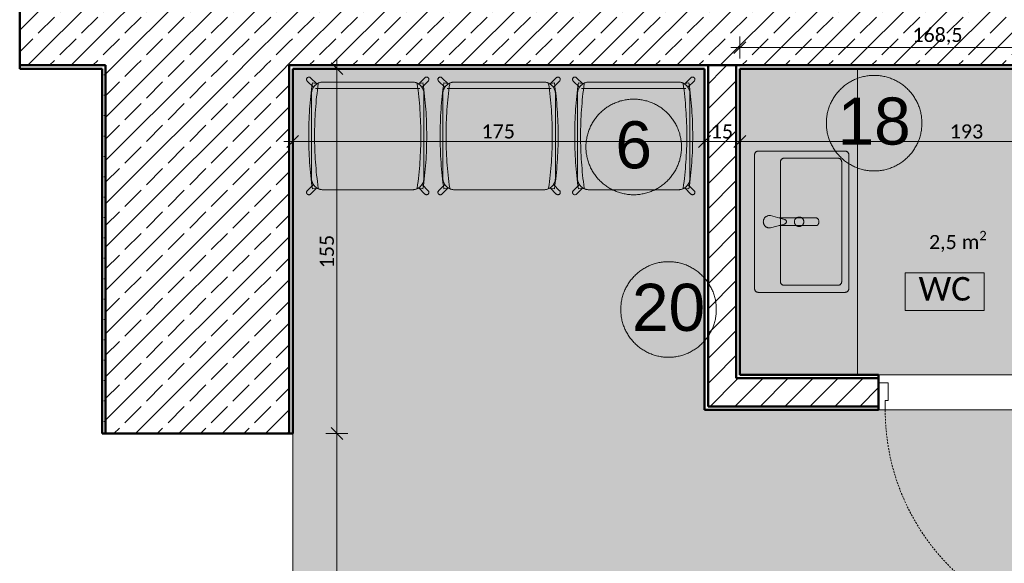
# Model space of a CAD drawing. Extents: x -7955 to 2900, y -3385 to 4160.
# Tile 5 of 30: x -7864 to -7027, y 1873 to 2335. Entities that reach past the tile are written whole.
import ezdxf
from ezdxf.xclip import XClip

# ---------------------------------------------------------------- set-up
doc = ezdxf.new("R2010")
doc.units = 0
doc.header["$MEASUREMENT"] = 0
doc.header["$XCLIPFRAME"] = 0
doc.linetypes.add('Przerywana', pattern=[25, 15, -10])
doc.linetypes.add('Wipeout_Contour', pattern=[10000, 0, -10000])
for name, color, linetype in [('110-Z Strefy', 7, 'Continuous'), ('210-A Strefy', 7, 'Continuous'), ('230-A Ściany działowe', 7, 'Continuous'), ('820-G Rysunki Obrazki', 7, 'Continuous'), ('Drzwi ARCHICAD', 7, 'Continuous')]:
    doc.layers.add(name, color=color, linetype=linetype)
for name, color, linetype, lineweight in [('210-A Strefy_Nr_pióra__41', 7, 'Continuous', 13), ('230-A Ściany działowe_Nr_pióra__1', 7, 'Continuous', 50), ('320-W Umeblowanie_Nr_pióra__23', 7, 'Continuous', 13), ('330-W Wyposażenie_Nr_pióra__21', 7, 'Continuous', 13), ('330-W Wyposażenie_Nr_pióra__23', 7, 'Continuous', 13), ('499-K Wymiary i opisy_Nr_pióra__65', 7, 'Continuous', 5), ('B_WIDOK_Nr_pióra__41', 7, 'Continuous', 13), ('D_OPIS_Nr_pióra__23', 7, 'Continuous', 13), ('D_OPIS_Nr_pióra__41', 7, 'Continuous', 13), ('Drzwi ARCHICAD_Nr_pióra__1', 7, 'Continuous', 50), ('Drzwi ARCHICAD_Nr_pióra__23', 7, 'Continuous', 13), ('Drzwi ARCHICAD_Nr_pióra__3', 8, 'Continuous', 20)]:
    doc.layers.add(name, color=color, linetype=linetype, lineweight=lineweight)
doc.layers.add('210-A Strefy_Nr_pióra__64', color=7, linetype='Continuous', lineweight=5, true_color=0x9f9f9f)
doc.layers.add('B_WIDOK_Nr_pióra__64', color=7, linetype='Continuous', lineweight=5, true_color=0x9f9f9f)
doc.styles.add('GENERATED_STYLE_1', font='txt')
doc.styles.add('GENERATED_STYLE_3', font='arial.ttf')
pattern_1 = [(0, (-7692.221, 2461.101), (0, 17.3205), [0, -10]), (0, (-7687.221, 2469.761), (0, 17.3205), [0, -10])]
pattern_2 = [(45, (-7692.221, 2461.101), (-10.6066, 10.6066), [])]
pattern_3 = [(45, (-7692.221, 2461.1), (-18.38478, 18.38478), []), (45, (-7701.414, 2470.294), (-18.38478, 18.38478), [19.5, -6.5])]

# ---------------------------------------------------------------- blocks, each defined once
blk = doc.blocks.new('Rysunek_3_3', base_point=(-7692.22, 2461.1))
at = {"layer": '110-Z Strefy', "linetype": 'Continuous', "lineweight": 0, "ltscale": 0.1, "true_color": 0xffffff}
blk.add_hatch(color=7, dxfattribs=at).paths.add_polyline_path([(-7252.22, 2033.1), (-7152.22, 2033.1), (-7152.22, 2293.1), (-7252.22, 2293.1)])
at = {"layer": '210-A Strefy', "linetype": 'Continuous', "lineweight": 0, "ltscale": 0.1, "true_color": 0x262626}
for points in [[(-7632.22, 2293.1), (-7632.22, 1679.1), (-5974.22, 1679.1), (-5944.22, 1679.1), (-5944.22, 1515.1), (-5744.22, 1515.1), (-5744.22, 1679.1), (-5744.22, 1878.1), (-5972.22, 1878.1), (-5972.22, 2293.1), (-6004.23, 2293.1), (-6004.23, 2455.1), (-6284.79, 2455.1), (-6284.79, 2293.1), (-6836.22, 2293.1), (-6836.22, 2003.1), (-7282.22, 2003.1), (-7282.22, 2293.1)], [(-7252.22, 2293.1), (-7252.22, 2033.1), (-6866.22, 2033.1), (-6866.22, 2293.1)]]:
    blk.add_hatch(color=250, dxfattribs=at).paths.add_polyline_path(points)
at = {"layer": '230-A Ściany działowe', "linetype": 'Continuous', "lineweight": 0, "ltscale": 0.1, "true_color": 0x000000}
h = blk.add_hatch(dxfattribs=at)
h.set_pattern_fill('Beton_zbrojony_0003', color=18, style=0, pattern_type=2)
h.set_pattern_definition(pattern_3)
h.paths.add_polyline_path([(-7791.22, 2452.1), (-7864.27, 2452.1), (-7864.27, 2296.1), (-7791.22, 2296.1)])
h = blk.add_hatch(dxfattribs=at)
h.set_pattern_fill('Beton_zbrojony_0003', color=18, style=0, pattern_type=2)
h.set_pattern_definition(pattern_3)
h.paths.add_polyline_path([(-7791.22, 2296.1), (-7635.22, 2296.1), (-7635.22, 2452.1), (-7791.22, 2452.1)])
h = blk.add_hatch(dxfattribs=at)
h.set_pattern_fill('Beton_zbrojony_0003', color=18, style=0, pattern_type=2)
h.set_pattern_definition(pattern_3)
h.paths.add_polyline_path([(-7635.22, 2296.1), (-6284.22, 2296.1), (-6284.22, 2452.1), (-7635.22, 2452.1)])
h = blk.add_hatch(dxfattribs=at)
h.set_pattern_fill('Tynk_0003', color=18, style=0, pattern_type=2)
h.set_pattern_definition(pattern_1)
h.paths.add_polyline_path([(-7794.22, 2296.1), (-7864.27, 2296.1), (-7864.27, 2293.1), (-7794.22, 2293.1)])
h = blk.add_hatch(dxfattribs=at)
h.set_pattern_fill('Tynk_0003', color=18, style=0, pattern_type=2)
h.set_pattern_definition(pattern_1)
h.paths.add_polyline_path([(-7794.22, 2293.1), (-7791.22, 2293.1), (-7791.22, 2296.1), (-7794.22, 2296.1)])
h = blk.add_hatch(dxfattribs=at)
h.set_pattern_fill('Tynk_0003', color=18, style=0, pattern_type=2)
h.set_pattern_definition(pattern_1)
h.paths.add_polyline_path([(-7794.22, 2293.1), (-7794.22, 1983.1), (-7791.22, 1983.1), (-7791.22, 2293.1)])
h = blk.add_hatch(dxfattribs=at)
h.set_pattern_fill('Beton_zbrojony_0003', color=18, style=0, pattern_type=2)
h.set_pattern_definition(pattern_3)
h.paths.add_polyline_path([(-7791.22, 2293.1), (-7635.22, 2293.1), (-7635.22, 2296.1), (-7791.22, 2296.1)])
h = blk.add_hatch(dxfattribs=at)
h.set_pattern_fill('Beton_zbrojony_0003', color=18, style=0, pattern_type=2)
h.set_pattern_definition(pattern_3)
h.paths.add_polyline_path([(-7635.22, 2293.1), (-7791.22, 2293.1), (-7791.22, 1983.1), (-7635.22, 1983.1)])
h = blk.add_hatch(dxfattribs=at)
h.set_pattern_fill('Tynk_0003', color=18, style=0, pattern_type=2)
h.set_pattern_definition(pattern_1)
h.paths.add_polyline_path([(-7635.22, 2293.1), (-7632.22, 2293.1), (-7632.22, 2296.1), (-7635.22, 2296.1)])
h = blk.add_hatch(dxfattribs=at)
h.set_pattern_fill('Tynk_0003', color=18, style=0, pattern_type=2)
h.set_pattern_definition(pattern_1)
h.paths.add_polyline_path([(-7635.22, 2293.1), (-7635.22, 1983.1), (-7632.22, 1983.1), (-7632.22, 2293.1)])
h = blk.add_hatch(dxfattribs=at)
h.set_pattern_fill('Tynk_0003', color=18, style=0, pattern_type=2)
h.set_pattern_definition(pattern_1)
h.paths.add_polyline_path([(-7632.22, 2293.1), (-7282.22, 2293.1), (-7282.22, 2296.1), (-7632.22, 2296.1)])
h = blk.add_hatch(dxfattribs=at)
h.set_pattern_fill('Tynk_0003', color=18, style=0, pattern_type=2)
h.set_pattern_definition(pattern_1)
h.paths.add_polyline_path([(-7282.22, 2293.1), (-7279.22, 2293.1), (-7279.22, 2296.1), (-7282.22, 2296.1)])
h = blk.add_hatch(dxfattribs=at)
h.set_pattern_fill('Tynk_0003', color=18, style=0, pattern_type=2)
h.set_pattern_definition(pattern_1)
h.paths.add_polyline_path([(-7279.22, 2006.1), (-7279.22, 2293.1), (-7282.22, 2293.1), (-7282.22, 2006.1)])
h = blk.add_hatch(dxfattribs=at)
h.set_pattern_fill('Bloczki_ceramiczne_0003', color=18, style=0, pattern_type=2)
h.set_pattern_definition(pattern_2)
h.paths.add_polyline_path([(-7279.22, 2293.1), (-7255.22, 2293.1), (-7255.22, 2296.1), (-7279.22, 2296.1)])
h = blk.add_hatch(dxfattribs=at)
h.set_pattern_fill('Bloczki_ceramiczne_0003', color=18, style=0, pattern_type=2)
h.set_pattern_definition(pattern_2)
h.paths.add_polyline_path([(-7255.22, 2030.1), (-7255.22, 2293.1), (-7279.22, 2293.1), (-7279.22, 2030.1)])
h = blk.add_hatch(dxfattribs=at)
h.set_pattern_fill('Tynk_0003', color=18, style=0, pattern_type=2)
h.set_pattern_definition(pattern_1)
h.paths.add_polyline_path([(-7255.22, 2293.1), (-7252.22, 2293.1), (-7252.22, 2296.1), (-7255.22, 2296.1)])
h = blk.add_hatch(dxfattribs=at)
h.set_pattern_fill('Tynk_0003', color=18, style=0, pattern_type=2)
h.set_pattern_definition(pattern_1)
h.paths.add_polyline_path([(-7252.22, 2033.1), (-7252.22, 2293.1), (-7255.22, 2293.1), (-7255.22, 2033.1)])
h = blk.add_hatch(dxfattribs=at)
h.set_pattern_fill('Tynk_0003', color=18, style=0, pattern_type=2)
h.set_pattern_definition(pattern_1)
h.paths.add_polyline_path([(-7252.22, 2293.1), (-6866.22, 2293.1), (-6866.22, 2296.1), (-7252.22, 2296.1)])
h = blk.add_hatch(dxfattribs=at)
h.set_pattern_fill('Bloczki_ceramiczne_0003', color=18, style=0, pattern_type=2)
h.set_pattern_definition(pattern_2)
h.paths.add_polyline_path([(-7279.22, 2030.1), (-7279.22, 2006.1), (-7255.22, 2030.1)])
h = blk.add_hatch(dxfattribs=at)
h.set_pattern_fill('Bloczki_ceramiczne_0003', color=18, style=0, pattern_type=2)
h.set_pattern_definition(pattern_2)
h.paths.add_polyline_path([(-7255.22, 2030.1), (-7279.22, 2006.1), (-7255.22, 2006.1)])
h = blk.add_hatch(dxfattribs=at)
h.set_pattern_fill('Tynk_0003', color=18, style=0, pattern_type=2)
h.set_pattern_definition(pattern_1)
h.paths.add_polyline_path([(-7255.22, 2033.1), (-7255.22, 2030.1), (-7252.22, 2033.1)])
h = blk.add_hatch(dxfattribs=at)
h.set_pattern_fill('Tynk_0003', color=18, style=0, pattern_type=2)
h.set_pattern_definition(pattern_1)
h.paths.add_polyline_path([(-7252.22, 2033.1), (-7255.22, 2030.1), (-7252.22, 2030.1)])
h = blk.add_hatch(dxfattribs=at)
h.set_pattern_fill('Bloczki_ceramiczne_0003', color=18, style=0, pattern_type=2)
h.set_pattern_definition(pattern_2)
h.paths.add_polyline_path([(-7255.22, 2030.1), (-7255.22, 2006.1), (-7134.22, 2006.1), (-7134.22, 2030.1)])
h = blk.add_hatch(dxfattribs=at)
h.set_pattern_fill('Tynk_0003', color=18, style=0, pattern_type=2)
h.set_pattern_definition(pattern_1)
h.paths.add_polyline_path([(-7252.22, 2033.1), (-7252.22, 2030.1), (-7134.22, 2030.1), (-7134.22, 2033.1)])
h = blk.add_hatch(dxfattribs=at)
h.set_pattern_fill('Tynk_0003', color=18, style=0, pattern_type=2)
h.set_pattern_definition(pattern_1)
h.paths.add_polyline_path([(-7282.22, 2006.1), (-7282.22, 2003.1), (-7279.22, 2006.1)])
h = blk.add_hatch(dxfattribs=at)
h.set_pattern_fill('Tynk_0003', color=18, style=0, pattern_type=2)
h.set_pattern_definition(pattern_1)
h.paths.add_polyline_path([(-7279.22, 2006.1), (-7282.22, 2003.1), (-7279.22, 2003.1)])
h = blk.add_hatch(dxfattribs=at)
h.set_pattern_fill('Tynk_0003', color=18, style=0, pattern_type=2)
h.set_pattern_definition(pattern_1)
h.paths.add_polyline_path([(-7134.22, 2006.1), (-7279.22, 2006.1), (-7279.22, 2003.1), (-7134.22, 2003.1)])
at = {"layer": '210-A Strefy_Nr_pióra__64', "color": 253, "linetype": 'Continuous', "lineweight": 5, "ltscale": 0.1, "true_color": 0x9f9f9f}
for p, q in [((-7632.22, 1679.1), (-7632.22, 2293.1)), ((-7632.22, 2293.1), (-7282.22, 2293.1)), ((-7282.22, 2293.1), (-7282.22, 2003.1)), ((-7252.22, 2033.1), (-7252.22, 2293.1)), ((-7252.22, 2293.1), (-6866.22, 2293.1)), ((-6866.22, 2033.1), (-7252.22, 2033.1)), ((-7282.22, 2003.1), (-6836.22, 2003.1))]:
    blk.add_line(p, q, dxfattribs=at)
at = {"layer": '230-A Ściany działowe_Nr_pióra__1', "color": 7, "linetype": 'Continuous', "lineweight": 50, "ltscale": 0.1}
for p, q in [((-7864.27, 2296.1), (-7791.22, 2296.1)), ((-7791.22, 2296.1), (-7791.22, 2293.1)), ((-7791.22, 2296.1), (-7791.22, 2293.1)), ((-7791.22, 2293.1), (-7791.22, 1983.1)), ((-7635.22, 2293.1), (-7635.22, 2296.1)), ((-7635.22, 2293.1), (-7635.22, 2296.1)), ((-7635.22, 2296.1), (-7279.22, 2296.1)), ((-7635.22, 1983.1), (-7635.22, 2293.1)), ((-7279.22, 2296.1), (-7279.22, 2293.1)), ((-7279.22, 2296.1), (-7279.22, 2293.1)), ((-7255.22, 2296.1), (-7279.22, 2296.1)), ((-7255.22, 2296.1), (-7279.22, 2296.1)), ((-7279.22, 2293.1), (-7279.22, 2030.1)), ((-7255.22, 2293.1), (-7255.22, 2296.1)), ((-7255.22, 2293.1), (-7255.22, 2296.1)), ((-7255.22, 2296.1), (-6863.22, 2296.1)), ((-7255.22, 2030.1), (-7255.22, 2293.1)), ((-7279.22, 2030.1), (-7279.22, 2006.1)), ((-7255.22, 2030.1), (-7252.22, 2030.1)), ((-7255.22, 2030.1), (-7252.22, 2030.1)), ((-7134.22, 2030.1), (-7252.22, 2030.1)), ((-7134.22, 2030.1), (-7134.22, 2033.1)), ((-7134.22, 2026.1), (-7134.22, 2030.1)), ((-7134.22, 2006.1), (-7134.22, 2026.1)), ((-7279.22, 2006.1), (-7255.22, 2006.1)), ((-7279.22, 2006.1), (-7255.22, 2006.1)), ((-7255.22, 2006.1), (-7134.22, 2006.1)), ((-7134.22, 2003.1), (-7134.22, 2006.1)), ((-7794.22, 1983.1), (-7791.22, 1983.1)), ((-7791.22, 1983.1), (-7635.22, 1983.1)), ((-7635.22, 1983.1), (-7632.22, 1983.1))]:
    blk.add_line(p, q, dxfattribs=at)
at = {"layer": '230-A Ściany działowe_Nr_pióra__1', "color": 7, "linetype": 'Continuous', "lineweight": 50, "ltscale": 0.1, "flags": 128}
for points in [[(-7864.27, 2455.1), (-7864.27, 2293.1)], [(-7864.27, 2293.1), (-7794.22, 2293.1)], [(-7794.22, 2293.1), (-7794.22, 1983.1)], [(-7632.22, 2293.1), (-7282.22, 2293.1)], [(-7632.22, 1983.1), (-7632.22, 2293.1)], [(-7282.22, 2293.1), (-7282.22, 2003.1)], [(-7252.22, 2293.1), (-6866.22, 2293.1)], [(-7252.22, 2033.1), (-7252.22, 2293.1)], [(-7134.22, 2033.1), (-7252.22, 2033.1)], [(-7282.22, 2003.1), (-7279.22, 2003.1)], [(-7279.22, 2003.1), (-7134.22, 2003.1)]]:
    blk.add_lwpolyline(points, dxfattribs=at)
at = {"layer": '320-W Umeblowanie_Nr_pióra__23', "color": 7, "linetype": 'Continuous', "lineweight": 13, "ltscale": 0.1}
for p, q in [((-7611.79, 2280.19), (-7617.06, 2285.46)), ((-7519.89, 2285.46), (-7525.16, 2280.19)), ((-7500.09, 2280.19), (-7505.37, 2285.46)), ((-7408.19, 2285.46), (-7413.47, 2280.19)), ((-7385.72, 2280.19), (-7390.99, 2285.46)), ((-7293.82, 2285.46), (-7299.09, 2280.19)), ((-7619.89, 2282.63), (-7614.62, 2277.36)), ((-7610.51, 2280.43), (-7615.46, 2281.13)), ((-7524.18, 2276.35), (-7612.78, 2276.35)), ((-7606.28, 2281.85), (-7530.68, 2281.85)), ((-7526.44, 2280.43), (-7521.49, 2281.13)), ((-7522.34, 2277.36), (-7517.06, 2282.63)), ((-7508.19, 2282.63), (-7502.92, 2277.36)), ((-7498.81, 2280.43), (-7503.76, 2281.13)), ((-7412.48, 2276.35), (-7501.08, 2276.35)), ((-7494.58, 2281.85), (-7418.98, 2281.85)), ((-7414.75, 2280.43), (-7409.8, 2281.13)), ((-7410.64, 2277.36), (-7405.37, 2282.63)), ((-7393.82, 2282.63), (-7388.55, 2277.36)), ((-7384.44, 2280.43), (-7389.39, 2281.13)), ((-7298.11, 2276.35), (-7386.71, 2276.35)), ((-7380.21, 2281.85), (-7304.61, 2281.85)), ((-7300.38, 2280.43), (-7295.42, 2281.13)), ((-7296.27, 2277.36), (-7290.99, 2282.63)), ((-7616.28, 2200.25), (-7616.28, 2271.85)), ((-7520.68, 2271.85), (-7520.68, 2200.25)), ((-7504.58, 2200.25), (-7504.58, 2271.85)), ((-7408.98, 2271.85), (-7408.98, 2200.25)), ((-7390.21, 2200.25), (-7390.21, 2271.85)), ((-7294.61, 2271.85), (-7294.61, 2200.25)), ((-7619.89, 2189.46), (-7614.62, 2194.73)), ((-7522.34, 2194.73), (-7517.06, 2189.46)), ((-7508.19, 2189.46), (-7502.92, 2194.73)), ((-7410.64, 2194.73), (-7405.37, 2189.46)), ((-7393.82, 2189.46), (-7388.55, 2194.73)), ((-7296.27, 2194.73), (-7290.99, 2189.46)), ((-7611.79, 2191.91), (-7617.06, 2186.63)), ((-7610.51, 2191.66), (-7615.46, 2190.96)), ((-7530.68, 2190.25), (-7606.28, 2190.25)), ((-7526.44, 2191.66), (-7521.49, 2190.96)), ((-7519.89, 2186.63), (-7525.16, 2191.91)), ((-7500.09, 2191.91), (-7505.37, 2186.63)), ((-7498.81, 2191.66), (-7503.76, 2190.96)), ((-7418.98, 2190.25), (-7494.58, 2190.25)), ((-7414.75, 2191.66), (-7409.8, 2190.96)), ((-7408.19, 2186.63), (-7413.47, 2191.91)), ((-7385.72, 2191.91), (-7390.99, 2186.63)), ((-7384.44, 2191.66), (-7389.39, 2190.96)), ((-7304.61, 2190.25), (-7380.21, 2190.25)), ((-7300.38, 2191.66), (-7295.42, 2190.96)), ((-7293.82, 2186.63), (-7299.09, 2191.91))]:
    blk.add_line(p, q, dxfattribs=at)
for centre, radius, start, end in [((-7618.48, 2284.05), 2, 45, 225), ((-7518.48, 2284.05), 2, 315, 135), ((-7506.78, 2284.05), 2, 45, 225), ((-7406.78, 2284.05), 2, 315, 135), ((-7392.41, 2284.05), 2, 45, 225), ((-7292.41, 2284.05), 2, 315, 135), ((-7296.02, 2236.05), 322.61, 171.96698, 188.03302), ((-7606.28, 2271.85), 10, 90, 180), ((-7606.28, 2271.85), 10, 123.46304, 146.53696), ((-7296.02, 2236.05), 317.61, 171.96698, 188.03302), ((-7530.68, 2271.85), 10, 0, 90), ((-7840.94, 2236.05), 317.61, 351.96698, 8.03302), ((-7530.68, 2271.85), 10, 33.46304, 56.53696), ((-7840.94, 2236.05), 322.61, 351.96698, 8.03302), ((-7184.32, 2236.05), 322.61, 171.96698, 188.03302), ((-7494.58, 2271.85), 10, 90, 180), ((-7494.58, 2271.85), 10, 123.46304, 146.53696), ((-7184.32, 2236.05), 317.61, 171.96698, 188.03302), ((-7418.98, 2271.85), 10, 0, 90), ((-7729.24, 2236.05), 317.61, 351.96698, 8.03302), ((-7418.98, 2271.85), 10, 33.46304, 56.53696), ((-7729.24, 2236.05), 322.61, 351.96698, 8.03302), ((-7069.95, 2236.05), 322.61, 171.96698, 188.03302), ((-7380.21, 2271.85), 10, 90, 180), ((-7380.21, 2271.85), 10, 123.46304, 146.53696), ((-7069.95, 2236.05), 317.61, 171.96698, 188.03302), ((-7304.61, 2271.85), 10, 0, 90), ((-7614.87, 2236.05), 317.61, 351.96698, 8.03302), ((-7304.61, 2271.85), 10, 33.46304, 56.53696), ((-7614.87, 2236.05), 322.61, 351.96698, 8.03302), ((-7606.28, 2200.25), 10, 180, 270), ((-7606.28, 2200.25), 10, 213.46304, 236.53696), ((-7530.68, 2200.25), 10, 270, 0), ((-7530.68, 2200.25), 10, 303.46304, 326.53696), ((-7494.58, 2200.25), 10, 180, 270), ((-7494.58, 2200.25), 10, 213.46304, 236.53696), ((-7418.98, 2200.25), 10, 270, 0), ((-7418.98, 2200.25), 10, 303.46304, 326.53696), ((-7380.21, 2200.25), 10, 180, 270), ((-7380.21, 2200.25), 10, 213.46304, 236.53696), ((-7304.61, 2200.25), 10, 270, 0), ((-7304.61, 2200.25), 10, 303.46304, 326.53696), ((-7618.48, 2188.05), 2, 135, 315), ((-7518.48, 2188.05), 2, 225, 45), ((-7506.78, 2188.05), 2, 135, 315), ((-7406.78, 2188.05), 2, 225, 45), ((-7392.41, 2188.05), 2, 135, 315), ((-7292.41, 2188.05), 2, 225, 45)]:
    blk.add_arc(centre, radius, start, end, dxfattribs=at)
at = {"layer": '330-W Wyposażenie_Nr_pióra__21', "color": 7, "linetype": 'Continuous', "lineweight": 13, "ltscale": 0.1, "flags": 128}
blk.add_lwpolyline([(-7152.22, 2033.1), (-7152.22, 2293.1), (-7252.22, 2293.1), (-7252.22, 2033.1)], close=True, dxfattribs=at)
at = {"layer": '330-W Wyposażenie_Nr_pióra__23', "color": 7, "linetype": 'Continuous', "lineweight": 13, "ltscale": 0.1}
for p, q in [((-7239.64, 2220.1), (-7239.64, 2106.1)), ((-7162.64, 2223.1), (-7236.64, 2223.1)), ((-7159.64, 2106.1), (-7159.64, 2220.1)), ((-7217.64, 2214.1), (-7217.64, 2112.1)), ((-7168.64, 2217.1), (-7214.64, 2217.1)), ((-7165.64, 2112.1), (-7165.64, 2214.1)), ((-7226.04, 2168.3), (-7214.28, 2165.07)), ((-7214.28, 2161.13), (-7226.04, 2157.9)), ((-7218.75, 2159.9), (-7214.28, 2161.13)), ((-7187.04, 2159.9), (-7218.75, 2159.9)), ((-7214.28, 2165.07), (-7218.68, 2166.28)), ((-7218.68, 2166.28), (-7187.04, 2166.28)), ((-7214.64, 2109.1), (-7168.64, 2109.1)), ((-7236.64, 2103.1), (-7162.64, 2103.1))]:
    blk.add_line(p, q, dxfattribs=at)
blk.add_circle((-7201.82, 2163.1), 4, dxfattribs=at)
for centre, radius, start, end in [((-7236.64, 2220.1), 3, 90, 180), ((-7162.64, 2220.1), 3, 0, 90), ((-7214.64, 2214.1), 3, 90, 180), ((-7168.64, 2214.1), 3, 0, 90), ((-7226.96, 2163.1), 5.28, 79.97377, 280.02623), ((-7214.64, 2163.1), 2, 280.35435, 79.64565), ((-7214.64, 2163.1), 2, 280.35435, 79.64565), ((-7187.07, 2164.86), 1.42, 51.07429, 88.81244), ((-7187.06, 2161.29), 1.39, 270.80793, 309.37577), ((-7189.25, 2163.09), 4.21, 316.98757, 43.01243), ((-7214.64, 2112.1), 3, 180, 270), ((-7168.64, 2112.1), 3, 270, 0), ((-7236.64, 2106.1), 3, 180, 270), ((-7162.64, 2106.1), 3, 270, 0)]:
    blk.add_arc(centre, radius, start, end, dxfattribs=at)
at = {"layer": '499-K Wymiary i opisy_Nr_pióra__65', "color": 7, "linetype": 'Continuous', "lineweight": 5, "ltscale": 0.1}
for p, q in [((-7252.22, 2301.71), (-7252.22, 2320.46)), ((-7259.72, 2311.09), (-7252.22, 2311.09)), ((-7247.22, 2316.09), (-7257.22, 2306.09)), ((-7252.22, 2311.09), (-6915.22, 2311.09)), ((-7585.31, 2293.1), (-7604.06, 2293.1)), ((-7589.68, 2288.1), (-7599.68, 2298.1)), ((-7594.68, 2293.1), (-7594.68, 2300.6)), ((-7594.68, 1983.1), (-7594.68, 2293.1)), ((-7627.22, 2236.32), (-7637.22, 2226.32)), ((-7632.22, 2221.95), (-7632.22, 2240.7)), ((-7287.22, 2226.32), (-7277.22, 2236.32)), ((-7277.22, 2236.32), (-7287.22, 2226.32)), ((-7282.22, 2221.95), (-7282.22, 2240.7)), ((-7282.22, 2221.95), (-7282.22, 2240.7)), ((-7247.22, 2236.32), (-7257.22, 2226.32)), ((-7252.22, 2221.95), (-7252.22, 2240.7)), ((-7639.72, 2231.32), (-7632.22, 2231.32)), ((-7632.22, 2231.32), (-7282.22, 2231.32)), ((-7289.72, 2231.32), (-7282.22, 2231.32)), ((-7282.22, 2231.32), (-7274.72, 2231.32)), ((-7282.22, 2231.32), (-7252.22, 2231.32)), ((-7252.22, 2231.32), (-6866.22, 2231.32)), ((-7599.68, 1988.1), (-7589.68, 1978.1)), ((-7585.31, 1983.1), (-7604.06, 1983.1)), ((-7594.68, 1683.11), (-7594.68, 1983.1))]:
    blk.add_line(p, q, dxfattribs=at)
at = {"layer": 'B_WIDOK_Nr_pióra__64', "color": 253, "linetype": 'Continuous', "lineweight": 5, "ltscale": 0.1, "true_color": 0x9f9f9f}
for p, q in [((-7044.45, 2119.66), (-7111.76, 2119.66)), ((-7111.76, 2119.66), (-7111.76, 2087.66)), ((-7044.45, 2087.66), (-7044.45, 2119.66)), ((-7111.76, 2087.66), (-7044.45, 2087.66))]:
    blk.add_line(p, q, dxfattribs=at)
at = {"layer": 'D_OPIS_Nr_pióra__23', "color": 7, "linetype": 'Continuous', "lineweight": 13, "ltscale": 0.1}
for centre in [(-7138.06, 2246.85), (-7342.41, 2226.66), (-7312.8, 2088.54)]:
    blk.add_circle(centre, 40.61, dxfattribs=at)
at = {"layer": 'Drzwi ARCHICAD_Nr_pióra__1', "color": 7, "linetype": 'Continuous', "lineweight": 50, "ltscale": 0.1}
for p, q in [((-7794.22, 1983.1), (-7791.22, 1983.1)), ((-7791.22, 1983.1), (-7635.22, 1983.1)), ((-7635.22, 1983.1), (-7632.22, 1983.1))]:
    blk.add_line(p, q, dxfattribs=at)
at = {"layer": 'Drzwi ARCHICAD_Nr_pióra__3', "color": 8, "linetype": 'Przerywana', "lineweight": 20, "ltscale": 0.1}
blk.add_arc((-6939.82, 2003.1), 188.8, 180, 0, dxfattribs=at)
at = {"layer": '210-A Strefy_Nr_pióra__41', "color": 7, "linetype": 'Continuous', "lineweight": 13, "insert": (-7091.47, 2136.32), "char_height": 12, "attachment_point": 7, "style": 'GENERATED_STYLE_1'}
blk.add_mtext('\\A1;{\\pql;\\fCalibri Light|b0|i0|c238|p34;2,5 m\\fCalibri Light|b0|i0|c238|p34;\\A1{\\H.66x;\\S2^  ;}}', dxfattribs=at)
at = {"layer": '499-K Wymiary i opisy_Nr_pióra__65', "color": 7, "linetype": 'Continuous', "lineweight": 5, "char_height": 12, "attachment_point": 7, "style": 'GENERATED_STYLE_1'}
for s, insert, width in [('\\A1;{\\pql;\\fCalibri Light|b0|i0|c238|p34;168,5}', (-7105.55, 2313.49), 43.6481), ('\\A1;{\\pql;\\fCalibri Light|b0|i0|c238|p34;175}', (-7471.81, 2233.72), 29.1841), ('\\A1;{\\pql;\\fCalibri Light|b0|i0|c238|p34;15}', (-7276.95, 2233.72), 19.4561), ('\\A1;{\\pql;\\fCalibri Light|b0|i0|c238|p34;193}', (-7073.81, 2233.72), 29.1841)]:
    blk.add_mtext(s, dxfattribs=dict(at, insert=insert, width=width))
at = {"layer": '499-K Wymiary i opisy_Nr_pióra__65', "color": 7, "linetype": 'Continuous', "lineweight": 5, "insert": (-7597.08, 2123.51), "char_height": 12, "width": 29.1841, "attachment_point": 7, "rotation": 90, "style": 'GENERATED_STYLE_1'}
blk.add_mtext('\\A1;{\\pql;\\fCalibri Light|b0|i0|c238|p34;155}', dxfattribs=at)
at = {"layer": 'B_WIDOK_Nr_pióra__41', "color": 7, "linetype": 'Continuous', "lineweight": 13, "insert": (-7078.11, 2116.08), "char_height": 20, "attachment_point": 2, "style": 'GENERATED_STYLE_1'}
blk.add_mtext('\\A1;{\\pqc;\\fCalibri Light|b0|i0|c238|p34;WC}', dxfattribs=at)
at = {"layer": 'D_OPIS_Nr_pióra__41', "color": 7, "linetype": 'Continuous', "lineweight": 13, "char_height": 40, "attachment_point": 2, "style": 'GENERATED_STYLE_3'}
for s, insert in [('\\A1;{\\pqc;\\fArial|b0|i0|c238|p38;1\\fArial|b0|i0|c238|p38;8}', (-7138.06, 2268.67)), ('\\A1;{\\pqc;\\fArial|b0|i0|c238|p38;6}', (-7342.41, 2248.48)), ('\\A1;{\\pqc;\\fArial|b0|i0|c238|p38;20}', (-7312.8, 2110.36))]:
    blk.add_mtext(s, dxfattribs=dict(at, insert=insert))
at = {"color": 254, "linetype": 'Wipeout_Contour', "lineweight": 0, "ltscale": 44451.541001}
blk.add_wipeout([(-7126.22, 2026.1), (-7134.22, 2026.1), (-7134.22, 2003.1), (-7128.62, 2003.1), (-7128.62, 2011.1), (-7126.22, 2011.1)], dxfattribs=at).dxf.layer = 'Drzwi ARCHICAD'
at = {"layer": 'Drzwi ARCHICAD_Nr_pióra__1', "color": 7, "linetype": 'Continuous', "lineweight": 50, "ltscale": 0.1}
for p, q in [((-7134.22, 2030.1), (-7134.22, 2033.1)), ((-7134.22, 2026.1), (-7134.22, 2030.1)), ((-7134.22, 2006.1), (-7134.22, 2026.1)), ((-7134.22, 2006.1), (-7134.22, 2026.1)), ((-7134.22, 2003.1), (-7134.22, 2006.1)), ((-7134.22, 2003.1), (-7134.22, 2006.1))]:
    blk.add_line(p, q, dxfattribs=at)
at = {"layer": 'Drzwi ARCHICAD_Nr_pióra__23', "color": 7, "linetype": 'Continuous', "lineweight": 13, "ltscale": 0.1}
for p, q in [((-7134.22, 2003.1), (-7134.22, 2026.1)), ((-7134.22, 2026.1), (-7126.22, 2026.1)), ((-7126.22, 2026.1), (-7126.22, 2011.1)), ((-7126.22, 2011.1), (-7128.62, 2011.1)), ((-7128.62, 2011.1), (-7128.62, 2003.1)), ((-7128.62, 2003.1), (-7134.22, 2003.1))]:
    blk.add_line(p, q, dxfattribs=at)

msp = doc.modelspace()

# ---------------------------------------------------------------- block references
at = {"layer": '820-G Rysunki Obrazki', "color": 9, "linetype": 'Continuous', "lineweight": 5, "ltscale": 0.1, "true_color": 0xc2c2c2}
ref = msp.add_blockref('Rysunek_3_3', (-7692.22, 2461.1), dxfattribs=at)
XClip(ref).set_block_clipping_path([(-7979.5546049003, 787.529597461), (-5174.1326933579, 787.529597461), (-5174.1326933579, 4015.4311028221), (-7979.5546049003, 4015.4311028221), (-7979.5546049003, 3370.6642128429)])

doc.saveas('drawing.dxf')
